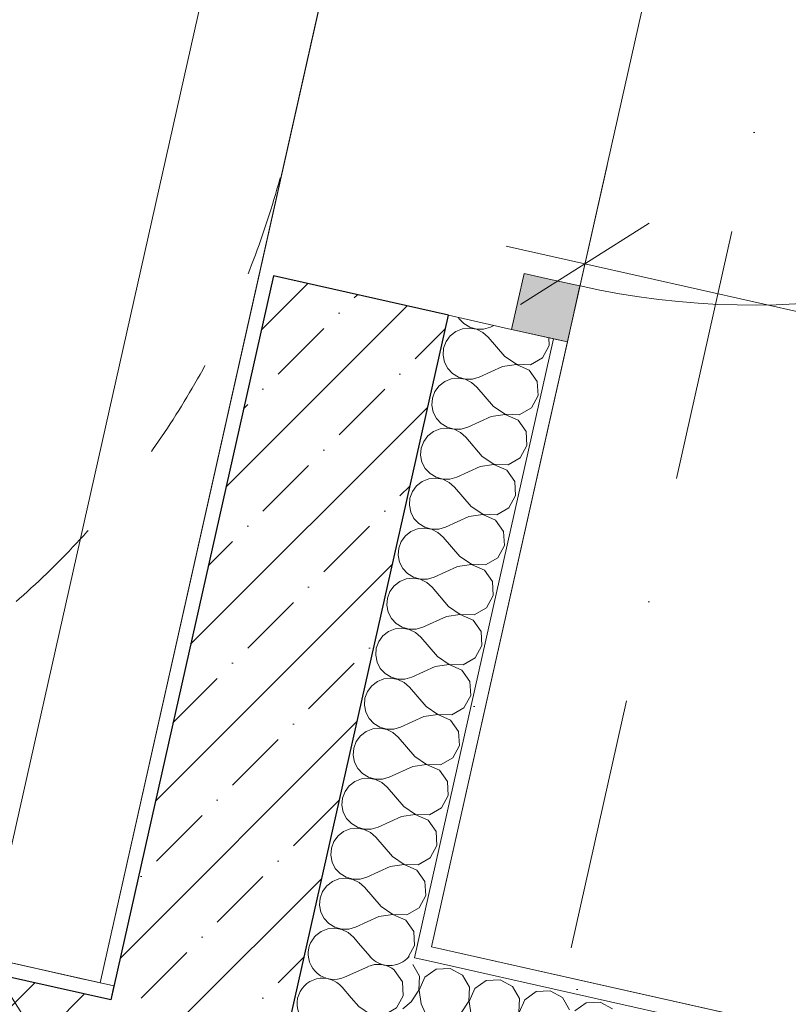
# Model space of a CAD drawing. Header units: millimetres. Extents: x -7213913 to -6985912, y 6023162 to 6205784.
# Tile 218 of 256: x -7184979 to -7183908, y 6180026 to 6181398. Entities that reach past the tile are written whole.
import ezdxf
from ezdxf.enums import TextEntityAlignment as Align

# ---------------------------------------------------------------- set-up
doc = ezdxf.new("R2010")
doc.units = ezdxf.units.MM
doc.header["$MEASUREMENT"] = 0
doc.linetypes.add('короткая штриховая', pattern=[282.222222, 141.111111, -141.111111])
doc.linetypes.add('Штрихпунктирная', pattern=[670.277762, 352.777767, -176.388884, 0, -141.111112])
for name, color, linetype in [('S - МОП.АР', 7, 'Continuous'), ('АР-вертикальная связь - Лестница.АР', 7, 'Continuous'), ('АР-Стены_внешние_.АР', 7, 'Continuous'), ('АР-Стены_внутренние_пилоны.АР', 7, 'Continuous'), ('АР-Чертеж-Оси_Осевые размеры.АР', 7, 'Continuous'), ('АР-Чертеж-Размеры.АР', 7, 'Continuous')]:
    doc.layers.add(name, color=color, linetype=linetype)
for name, color, linetype, lineweight in [('S - МОП.АР_Ном._пера__120', 7, 'Continuous', 0), ('АР-вертикальная связь - Лестница.АР_Ном._пера__1', 7, 'Continuous', 0), ('АР-Стены_внешние_.АР_Ном._пера__1', 7, 'Continuous', 0), ('АР-Стены_внутренние_пилоны.АР_Ном._пера__1', 7, 'Continuous', 15), ('АР-Чертеж-Оси_Осевые размеры.АР_Ном._пера__120', 7, 'Continuous', 0), ('АР-Чертеж-Размеры.АР_Ном._пера__1', 7, 'Continuous', 0), ('Двери Archicad_Ном._пера__120', 7, 'Continuous', 0), ('Паспорта Зон Archicad_Ном._пера__1', 7, 'Continuous', 0)]:
    doc.layers.add(name, color=color, linetype=linetype, lineweight=lineweight)
doc.styles.add('РЎР“Р•РќР•Р\xa0Р\x98Р\xa0_РЎРўР\x98Р›Р¬_1', font='txt')
doc.styles.add('РЎР“Р•РќР•Р\xa0Р\x98Р\xa0_РЎРўР\x98Р›Р¬_2', font='calibri.ttf')
doc.styles.add('РЎР“Р•РќР•Р\xa0Р\x98Р\xa0_РЎРўР\x98Р›Р¬_3', font='GOST_Common.ttf')
doc.styles.add('РЎР“Р•РќР•Р\xa0Р\x98Р\xa0_РЎРўР\x98Р›Р¬_5', font='GOTHIC.TTF')
doc.dimstyles.new('СГЕНЕРИР_СТИЛЬ__4', dxfattribs={"dimtxt": 129.999995, "dimasz": 142.5, "dimexe": 0.18, "dimexo": 300000, "dimgap": 0, "dimtad": 1, "dimdec": 0, "dimzin": 0, "dimdsep": 46, "dimtxsty": 'РЎР“Р•РќР•Р\xa0Р\x98Р\xa0_РЎРўР\x98Р›Р¬_3', "dimblk": 'ARROWHEAD_6', "dimblk1": 'ARROWHEAD_6', "dimblk2": 'ARROWHEAD_6', "dimcen": 0.09, "dimclrd": 7, "dimclre": 7, "dimclrt": 7, "dimazin": 0, "dimtfac": 1, "dimtdec": 4, "dimtmove": 0, "dimatfit": 3, "dimfxl": 1, "dimtolj": 1, "dimtzin": 0, "dimarcsym": 0})
doc.dimstyles.new('СГЕНЕРИР_СТИЛЬ__5', dxfattribs={"dimtxt": 129.999995, "dimasz": 142.5, "dimexe": 0.18, "dimexo": 300000, "dimgap": 0, "dimtad": 1, "dimdec": 0, "dimzin": 0, "dimdsep": 46, "dimtxsty": 'РЎР“Р•РќР•Р\xa0Р\x98Р\xa0_РЎРўР\x98Р›Р¬_3', "dimblk": 'ARROWHEAD_6', "dimblk1": 'ARROWHEAD_6', "dimblk2": 'ARROWHEAD_6', "dimcen": 0.09, "dimclrd": 7, "dimclre": 7, "dimclrt": 7, "dimazin": 0, "dimtfac": 1, "dimtdec": 4, "dimtmove": 2, "dimatfit": 3, "dimfxl": 1, "dimtolj": 1, "dimtzin": 0, "dimarcsym": 0})
pattern_1 = [(45, (-6566190.34, 6563027.8), (-111.369318, 111.369318), [0, -105, 0, -157.5]), (110, (-6565840.34, 6563027.8), (148.001588, 53.868173), [0, -77, 0, -133])]
pattern_2 = [(45, (-6566190.34, 6562677.8), (-84.852814, 84.852814), []), (45, (-6566232.77, 6562720.22), (-84.852814, 84.852814), [90, -30, 0, -30])]

# ---------------------------------------------------------------- blocks, each defined once
blk = doc.blocks.new('Техническая лоджия_7_36_1', base_point=(-7182611.1, 6182394.7))
at = {"layer": 'S - МОП.АР_Ном._пера__120', "color": 7, "linetype": 'Continuous', "lineweight": 0, "flags": 128}
blk.add_lwpolyline([(-7184405, 6180105.6), (-7183009.8, 6179792.2), (-7182162.2, 6179601.8), (-7182022.5, 6181164.3), (-7181738.1, 6181925.2), (-7183887.9, 6182408), (-7184041.3, 6181725.1)], close=True, dxfattribs=at)
at = {"layer": 'Паспорта Зон Archicad_Ном._пера__1', "color": 7, "lineweight": 0, "style": 'РЎР“Р•РќР•Р\xa0Р\x98Р\xa0_РЎРўР\x98Р›Р¬_1'}
blk.add_attdef('ROOM_NUMBER', text='', height=250, rotation=347.3417, dxfattribs=at).set_placement((-7182485, 6181615.1), align=Align.MIDDLE_CENTER)
at = {"layer": 'Паспорта Зон Archicad_Ном._пера__1', "color": 7, "lineweight": 0, "style": 'РЎР“Р•РќР•Р\xa0Р\x98Р\xa0_РЎРўР\x98Р›Р¬_2'}
blk.add_attdef('ROOM_AREA', text='', height=200, rotation=347.3417, dxfattribs=at).set_placement((-7182277.4, 6181117.1), align=Align.MIDDLE_RIGHT)
blk = doc.blocks.new('Лестница_2_55_1', base_point=(-7189364.8, 6182582.3))
at = {"layer": 'S - МОП.АР_Ном._пера__120', "color": 7, "linetype": 'Continuous', "lineweight": 0, "flags": 128}
blk.add_lwpolyline([(-7190309.3, 6184004), (-7190892.2, 6181408.6), (-7184867, 6180055.4), (-7184284.1, 6182650.8)], close=True, dxfattribs=at)
at = {"layer": 'Паспорта Зон Archicad_Ном._пера__1', "color": 7, "lineweight": 0, "style": 'РЎР“Р•РќР•Р\xa0Р\x98Р\xa0_РЎРўР\x98Р›Р¬_3'}
blk.add_attdef('ROOM_NUMBER', text='', height=350, rotation=347.3417, dxfattribs=at).set_placement((-7189940.9, 6183323.1), align=Align.MIDDLE_CENTER)
at = {"layer": 'Паспорта Зон Archicad_Ном._пера__1', "color": 7, "lineweight": 0, "style": 'РЎР“Р•РќР•Р\xa0Р\x98Р\xa0_РЎРўР\x98Р›Р¬_2'}
blk.add_attdef('ROOM_AREA', text='', height=200, rotation=347.3417, dxfattribs=at).set_placement((-7189695.7, 6182782.4), align=Align.MIDDLE_RIGHT)
blk = doc.blocks.new('Лестница_1_1', base_point=(-6566190.3, 6562677.8))
at = {"layer": 'АР-вертикальная связь - Лестница.АР_Ном._пера__1', "color": 7, "linetype": 'Continuous', "lineweight": 0}
for p, q in [((-7184867, 6180055.4), (-7184284.1, 6182650.8)), ((-7186037.9, 6180318.4), (-7184867, 6180055.4))]:
    blk.add_line(p, q, dxfattribs=at)
blk = doc.blocks.new('Стена_183_1', base_point=(-7186338.1, 6180237.4))
at = {"layer": 'АР-Стены_внутренние_пилоны.АР', "linetype": 'Continuous', "lineweight": 0, "true_color": 0x000000}
h = blk.add_hatch(dxfattribs=at)
h.set_pattern_fill('ШТУКАТУРКА__ГИПС_01_0001', color=18, style=0, pattern_type=2)
h.set_pattern_definition(pattern_1)
h.paths.add_polyline_path([(-7184847.7, 6180051.3), (-7186184.4, 6180351.5), (-7186188.8, 6180332), (-7184852.1, 6180031.7)])
h = blk.add_hatch(dxfattribs=at)
h.set_pattern_fill('ЖЕЛЕЗОБЕТОН__PROJECT__0001', color=18, style=0, pattern_type=2)
h.set_pattern_definition(pattern_2)
h.paths.add_polyline_path([(-7184852.1, 6180031.7), (-7186188.8, 6180332), (-7186243.6, 6180088), (-7184906.9, 6179787.8)])
at = {"layer": 'АР-Стены_внутренние_пилоны.АР_Ном._пера__1', "color": 7, "linetype": 'Continuous', "lineweight": 30}
blk.add_line((-7184852.1, 6180031.7), (-7186188.8, 6180332), dxfattribs=at)
at = {"layer": 'АР-Стены_внутренние_пилоны.АР_Ном._пера__1', "color": 7, "linetype": 'Continuous', "lineweight": 0, "flags": 128}
for points in [[(-7184847.7, 6180051.3), (-7186184.4, 6180351.5)], [(-7184847.7, 6180051.3), (-7184852.1, 6180031.7)]]:
    blk.add_lwpolyline(points, dxfattribs=at)
blk = doc.blocks.new('*X561', base_point=(-6566190.3, 6562677.8))
at = {"layer": 'АР-Стены_внешние_.АР_Ном._пера__1', "color": 7, "linetype": 'Continuous', "lineweight": 0}
for p, q in [((-7184421.9, 6180065), (-7184431.1, 6180081)), ((-7184398.5, 6180074.5), (-7184414.5, 6180063.3)), ((-7184379.1, 6180075.6), (-7184398.5, 6180074.5)), ((-7184361.9, 6180066.3), (-7184379.1, 6180075.6)), ((-7184422.6, 6180045.5), (-7184421.9, 6180065)), ((-7184414.5, 6180063.3), (-7184422.3, 6180045.4)), ((-7184352.2, 6180049.3), (-7184361.9, 6180066.3)), ((-7184328.9, 6180058.8), (-7184344.9, 6180047.7)), ((-7184309.4, 6180059.9), (-7184328.9, 6180058.8)), ((-7184292.2, 6180050.6), (-7184309.4, 6180059.9)), ((-7184433.4, 6180029.2), (-7184422.6, 6180045.5)), ((-7184422.3, 6180045.4), (-7184419.5, 6180026.1)), ((-7184352.9, 6180029.8), (-7184352.2, 6180049.3)), ((-7184344.9, 6180047.7), (-7184352.6, 6180029.7)), ((-7184282.5, 6180033.7), (-7184292.2, 6180050.6)), ((-7184259.2, 6180043.2), (-7184275.2, 6180032)), ((-7184239.7, 6180044.3), (-7184259.2, 6180043.2)), ((-7184222.5, 6180034.9), (-7184239.7, 6180044.3)), ((-7184433.4, 6180029.2), (-7184444.9, 6180019.4)), ((-7184363.7, 6180013.6), (-7184352.9, 6180029.8)), ((-7184352.6, 6180029.7), (-7184349.8, 6180010.4)), ((-7184283.2, 6180014.2), (-7184282.5, 6180033.7)), ((-7184275.2, 6180032), (-7184282.9, 6180014.1)), ((-7184212.8, 6180018), (-7184222.5, 6180034.9)), ((-7184419.5, 6180026.1), (-7184404.8, 6179993.5)), ((-7184189.5, 6180027.5), (-7184205.5, 6180016.4)), ((-7184170, 6180028.6), (-7184189.5, 6180027.5)), ((-7184152.8, 6180019.3), (-7184170, 6180028.6))]:
    blk.add_line(p, q, dxfattribs=at)
blk = doc.blocks.new('Стена_265_1', base_point=(-7184757.5, 6179882.4))
at = {"layer": 'АР-Стены_внешние_.АР', "linetype": 'Continuous', "lineweight": 0, "true_color": 0x000000}
h = blk.add_hatch(dxfattribs=at)
h.set_pattern_fill('ШТУКАТУРКА__ГИПС_01_0001', color=18, style=0, pattern_type=2)
h.set_pattern_definition(pattern_1)
h.paths.add_polyline_path([(-7184405, 6180105.6), (-7184409.4, 6180086.1), (-7183033.7, 6179777.1), (-7183029.3, 6179796.6)])
at = {"layer": 'АР-Стены_внешние_.АР_Ном._пера__1', "color": 7, "linetype": 'Continuous', "lineweight": 0}
for p in [(-7184428.9, 6180090.4), (-7183180.1, 6179809.9)]:
    blk.add_line(p, (-7184409.4, 6180086.1), dxfattribs=at)
at = {"layer": 'АР-Стены_внешние_.АР_Ном._пера__1', "color": 7, "linetype": 'Continuous', "lineweight": 0, "flags": 128}
blk.add_lwpolyline([(-7183029.3, 6179796.6), (-7184405, 6180105.6)], dxfattribs=at)
at = {"layer": 'АР-Стены_внешние_.АР', "color": 7, "lineweight": 0}
blk.add_blockref('*X561', (-6566190.3, 6562677.8), dxfattribs=at)
blk = doc.blocks.new('*X812', base_point=(-6566190.3, 6562677.8))
at = {"layer": 'АР-Стены_внешние_.АР_Ном._пера__1', "color": 7, "linetype": 'Continuous', "lineweight": 0}
for p, q in [((-7184445.5, 6180057.1), (-7184456.6, 6180072.9)), ((-7184444.5, 6180037.6), (-7184445.5, 6180057.1)), ((-7184506.5, 6180022.3), (-7184517, 6180034.7)), ((-7184453.8, 6180020.5), (-7184444.5, 6180037.6)), ((-7184506.5, 6180022.3), (-7184490.2, 6180011.5)), ((-7184470.7, 6180010.8), (-7184453.8, 6180020.5)), ((-7184509.6, 6180008.3), (-7184542.2, 6179993.7)), ((-7184490.3, 6180011.2), (-7184509.6, 6180008.3)), ((-7184472.4, 6180003.4), (-7184490.3, 6180011.2)), ((-7184490.2, 6180011.5), (-7184470.7, 6180010.8)), ((-7184461.2, 6179987.4), (-7184472.4, 6180003.4)), ((-7184590.2, 6179987.6), (-7184598, 6179981.6)), ((-7184581.1, 6179991.2), (-7184590.2, 6179987.6)), ((-7184571.3, 6179992.3), (-7184581.1, 6179991.2)), ((-7184576.6, 6179996.9), (-7184571, 6179993.5)), ((-7184561.6, 6179990.6), (-7184571.3, 6179992.3)), ((-7184571, 6179993.5), (-7184561.5, 6179990.9)), ((-7184552.7, 6179986.3), (-7184561.6, 6179990.6)), ((-7184561.5, 6179990.9), (-7184551.6, 6179990.9)), ((-7184551.6, 6179990.9), (-7184542.2, 6179993.7)), ((-7184598, 6179981.6), (-7184602.4, 6179975.7)), ((-7184545.3, 6179979.8), (-7184552.7, 6179986.3)), ((-7184527.4, 6179958.8), (-7184545.3, 6179979.8)), ((-7184460.1, 6179967.9), (-7184461.2, 6179987.4)), ((-7184469.4, 6179950.8), (-7184460.1, 6179967.9)), ((-7184475.7, 6179947.2), (-7184469.4, 6179950.8))]:
    blk.add_line(p, q, dxfattribs=at)
blk = doc.blocks.new('*X813', base_point=(-6566190.3, 6562677.8))
at = {"layer": 'АР-Стены_внешние_.АР_Ном._пера__1', "color": 7, "linetype": 'Continuous', "lineweight": 0}
for p, q in [((-7184490.8, 6180092), (-7184503.9, 6180107.3)), ((-7184494, 6180078), (-7184526.5, 6180063.4)), ((-7184517, 6180034.7), (-7184529.7, 6180049.5))]:
    blk.add_line(p, q, dxfattribs=at)
for centre, start, end in [((-7184541.2, 6180096), 134.8248, 167.3417), ((-7184541.2, 6180096), 167.3417, 294.2116), ((-7184463.7, 6180115.2), 220.4718, 319.7963), ((-7184479.3, 6180045.5), 50.3644, 114.2116), ((-7184556.8, 6180026.3), 40.4718, 167.3417), ((-7184556.8, 6180026.3), 167.3417, 235.777)]:
    blk.add_arc(centre, 35.7, start, end, dxfattribs=at)
blk = doc.blocks.new('*X814', base_point=(-6566190.3, 6562677.8))
at = {"layer": 'АР-Стены_внешние_.АР_Ном._пера__1', "color": 7, "linetype": 'Continuous', "lineweight": 0}
for p, q in [((-7184367.6, 6180982.7), (-7184367, 6180981.5)), ((-7184367, 6180981.5), (-7184360.3, 6180974.3)), ((-7184371.1, 6180963.3), (-7184378.9, 6180957.3)), ((-7184361.9, 6180966.9), (-7184371.1, 6180963.3)), ((-7184352.1, 6180968), (-7184361.9, 6180966.9)), ((-7184360.3, 6180974.3), (-7184351.9, 6180969.2)), ((-7184342.4, 6180966.3), (-7184352.1, 6180968)), ((-7184351.9, 6180969.2), (-7184342.4, 6180966.6)), ((-7184342.4, 6180966.6), (-7184332.5, 6180966.6)), ((-7184333.5, 6180962), (-7184342.4, 6180966.3)), ((-7184326.2, 6180955.5), (-7184333.5, 6180962)), ((-7184332.5, 6180966.6), (-7184323, 6180969.4)), ((-7184318.1, 6180971.6), (-7184323, 6180969.4)), ((-7184384.7, 6180949.3), (-7184388.2, 6180940.1)), ((-7184378.9, 6180957.3), (-7184384.7, 6180949.3)), ((-7184303, 6180928.3), (-7184326.2, 6180955.5)), ((-7184241, 6180943.6), (-7184241.6, 6180954.4)), ((-7184388.2, 6180940.1), (-7184389, 6180930.3)), ((-7184250.3, 6180926.5), (-7184241, 6180943.6)), ((-7184389, 6180930.3), (-7184387.1, 6180920.6)), ((-7184387.1, 6180920.6), (-7184382.6, 6180911.8)), ((-7184303, 6180928.3), (-7184286.7, 6180917.5)), ((-7184267.2, 6180916.8), (-7184250.3, 6180926.5)), ((-7184382.6, 6180911.8), (-7184375.9, 6180904.6)), ((-7184306.1, 6180914.4), (-7184338.7, 6180899.7)), ((-7184286.8, 6180917.2), (-7184306.1, 6180914.4)), ((-7184268.9, 6180909.4), (-7184286.8, 6180917.2)), ((-7184286.7, 6180917.5), (-7184267.2, 6180916.8)), ((-7184257.7, 6180893.4), (-7184268.9, 6180909.4)), ((-7184386.7, 6180893.6), (-7184394.5, 6180887.6)), ((-7184377.6, 6180897.3), (-7184386.7, 6180893.6)), ((-7184367.8, 6180898.3), (-7184377.6, 6180897.3)), ((-7184375.9, 6180904.6), (-7184367.5, 6180899.5)), ((-7184358.1, 6180896.6), (-7184367.8, 6180898.3)), ((-7184367.5, 6180899.5), (-7184358, 6180896.9)), ((-7184349.2, 6180892.3), (-7184358.1, 6180896.6)), ((-7184358, 6180896.9), (-7184348.2, 6180896.9)), ((-7184348.2, 6180896.9), (-7184338.7, 6180899.7)), ((-7184256.6, 6180874), (-7184257.7, 6180893.4)), ((-7184400.4, 6180879.6), (-7184403.8, 6180870.4)), ((-7184394.5, 6180887.6), (-7184400.4, 6180879.6)), ((-7184341.8, 6180885.8), (-7184349.2, 6180892.3)), ((-7184318.6, 6180858.6), (-7184341.8, 6180885.8)), ((-7184403.8, 6180870.4), (-7184404.7, 6180860.6)), ((-7184265.9, 6180856.8), (-7184256.6, 6180874)), ((-7184404.7, 6180860.6), (-7184402.7, 6180850.9)), ((-7184318.6, 6180858.6), (-7184302.4, 6180847.8)), ((-7184282.9, 6180847.1), (-7184265.9, 6180856.8)), ((-7184402.7, 6180850.9), (-7184398.3, 6180842.1)), ((-7184398.3, 6180842.1), (-7184391.6, 6180834.9)), ((-7184321.8, 6180844.7), (-7184354.3, 6180830)), ((-7184302.5, 6180847.5), (-7184321.8, 6180844.7)), ((-7184284.5, 6180839.8), (-7184302.5, 6180847.5)), ((-7184302.4, 6180847.8), (-7184282.9, 6180847.1)), ((-7184273.4, 6180823.7), (-7184284.5, 6180839.8)), ((-7184393.2, 6180827.6), (-7184402.4, 6180823.9)), ((-7184383.4, 6180828.6), (-7184393.2, 6180827.6)), ((-7184391.6, 6180834.9), (-7184383.2, 6180829.8)), ((-7184373.7, 6180826.9), (-7184383.4, 6180828.6)), ((-7184383.2, 6180829.8), (-7184373.7, 6180827.2)), ((-7184373.7, 6180827.2), (-7184363.8, 6180827.2)), ((-7184364.8, 6180822.6), (-7184373.7, 6180826.9)), ((-7184363.8, 6180827.2), (-7184354.3, 6180830)), ((-7184410.2, 6180817.9), (-7184416, 6180809.9)), ((-7184402.4, 6180823.9), (-7184410.2, 6180817.9)), ((-7184357.5, 6180816.1), (-7184364.8, 6180822.6)), ((-7184334.3, 6180788.9), (-7184357.5, 6180816.1)), ((-7184272.3, 6180804.3), (-7184273.4, 6180823.7)), ((-7184419.5, 6180800.7), (-7184420.3, 6180790.9)), ((-7184416, 6180809.9), (-7184419.5, 6180800.7)), ((-7184281.6, 6180787.1), (-7184272.3, 6180804.3)), ((-7184420.3, 6180790.9), (-7184418.4, 6180781.2)), ((-7184334.3, 6180788.9), (-7184318.1, 6180778.1)), ((-7184298.5, 6180777.4), (-7184281.6, 6180787.1)), ((-7184418.4, 6180781.2), (-7184413.9, 6180772.4)), ((-7184413.9, 6180772.4), (-7184407.2, 6180765.2)), ((-7184337.4, 6180775), (-7184370, 6180760.3)), ((-7184318.1, 6180777.8), (-7184337.4, 6180775)), ((-7184318.1, 6180778.1), (-7184298.5, 6180777.4)), ((-7184300.2, 6180770.1), (-7184318.1, 6180777.8)), ((-7184289, 6180754.1), (-7184300.2, 6180770.1)), ((-7184408.9, 6180757.9), (-7184418, 6180754.2)), ((-7184399.1, 6180758.9), (-7184408.9, 6180757.9)), ((-7184407.2, 6180765.2), (-7184398.8, 6180760.1)), ((-7184389.4, 6180757.2), (-7184399.1, 6180758.9)), ((-7184398.8, 6180760.1), (-7184389.3, 6180757.5)), ((-7184380.5, 6180752.9), (-7184389.4, 6180757.2)), ((-7184389.3, 6180757.5), (-7184379.5, 6180757.6)), ((-7184379.5, 6180757.6), (-7184370, 6180760.3)), ((-7184425.8, 6180748.2), (-7184431.7, 6180740.3)), ((-7184418, 6180754.2), (-7184425.8, 6180748.2)), ((-7184373.1, 6180746.4), (-7184380.5, 6180752.9)), ((-7184349.9, 6180719.2), (-7184373.1, 6180746.4)), ((-7184287.9, 6180734.6), (-7184289, 6180754.1)), ((-7184435.1, 6180731), (-7184436, 6180721.2)), ((-7184431.7, 6180740.3), (-7184435.1, 6180731)), ((-7184297.3, 6180717.4), (-7184287.9, 6180734.6)), ((-7184436, 6180721.2), (-7184434.1, 6180711.5)), ((-7184349.9, 6180719.2), (-7184333.7, 6180708.4)), ((-7184314.2, 6180707.7), (-7184297.3, 6180717.4)), ((-7184434.1, 6180711.5), (-7184429.6, 6180702.8)), ((-7184429.6, 6180702.8), (-7184422.9, 6180695.5)), ((-7184353.1, 6180705.3), (-7184385.7, 6180690.6)), ((-7184333.8, 6180708.1), (-7184353.1, 6180705.3)), ((-7184315.8, 6180700.4), (-7184333.8, 6180708.1)), ((-7184333.7, 6180708.4), (-7184314.2, 6180707.7)), ((-7184424.5, 6180688.2), (-7184433.7, 6180684.5)), ((-7184414.7, 6180689.2), (-7184424.5, 6180688.2)), ((-7184422.9, 6180695.5), (-7184414.5, 6180690.4)), ((-7184405, 6180687.5), (-7184414.7, 6180689.2)), ((-7184414.5, 6180690.4), (-7184405, 6180687.8)), ((-7184405, 6180687.8), (-7184395.1, 6180687.9)), ((-7184396.2, 6180683.2), (-7184405, 6180687.5)), ((-7184395.1, 6180687.9), (-7184385.7, 6180690.6)), ((-7184304.7, 6180684.4), (-7184315.8, 6180700.4)), ((-7184441.5, 6180678.5), (-7184447.3, 6180670.6)), ((-7184433.7, 6180684.5), (-7184441.5, 6180678.5)), ((-7184388.8, 6180676.7), (-7184396.2, 6180683.2)), ((-7184365.6, 6180649.5), (-7184388.8, 6180676.7)), ((-7184303.6, 6180664.9), (-7184304.7, 6180684.4)), ((-7184450.8, 6180661.3), (-7184451.6, 6180651.5)), ((-7184447.3, 6180670.6), (-7184450.8, 6180661.3)), ((-7184312.9, 6180647.7), (-7184303.6, 6180664.9)), ((-7184451.6, 6180651.5), (-7184449.7, 6180641.8)), ((-7184365.6, 6180649.5), (-7184349.4, 6180638.7)), ((-7184329.8, 6180638), (-7184312.9, 6180647.7)), ((-7184449.7, 6180641.8), (-7184445.2, 6180633.1)), ((-7184445.2, 6180633.1), (-7184438.5, 6180625.8)), ((-7184368.7, 6180635.6), (-7184401.3, 6180620.9)), ((-7184349.4, 6180638.4), (-7184368.7, 6180635.6)), ((-7184349.4, 6180638.7), (-7184329.8, 6180638)), ((-7184331.5, 6180630.7), (-7184349.4, 6180638.4)), ((-7184430.4, 6180619.5), (-7184440.2, 6180618.5)), ((-7184438.5, 6180625.8), (-7184430.1, 6180620.7)), ((-7184420.7, 6180617.8), (-7184430.4, 6180619.5)), ((-7184430.1, 6180620.7), (-7184420.6, 6180618.1)), ((-7184410.8, 6180618.2), (-7184401.3, 6180620.9)), ((-7184320.3, 6180614.7), (-7184331.5, 6180630.7)), ((-7184457.1, 6180608.8), (-7184463, 6180600.9)), ((-7184449.3, 6180614.8), (-7184457.1, 6180608.8)), ((-7184440.2, 6180618.5), (-7184449.3, 6180614.8)), ((-7184411.8, 6180613.5), (-7184420.7, 6180617.8)), ((-7184420.6, 6180618.1), (-7184410.8, 6180618.2)), ((-7184404.4, 6180607), (-7184411.8, 6180613.5)), ((-7184381.3, 6180579.8), (-7184404.4, 6180607)), ((-7184319.2, 6180595.2), (-7184320.3, 6180614.7)), ((-7184466.4, 6180591.6), (-7184467.3, 6180581.8)), ((-7184463, 6180600.9), (-7184466.4, 6180591.6)), ((-7184328.6, 6180578), (-7184319.2, 6180595.2)), ((-7184467.3, 6180581.8), (-7184465.4, 6180572.2)), ((-7184381.3, 6180579.8), (-7184365, 6180569)), ((-7184345.5, 6180568.3), (-7184328.6, 6180578)), ((-7184465.4, 6180572.2), (-7184460.9, 6180563.4)), ((-7184384.4, 6180565.9), (-7184417, 6180551.2)), ((-7184365.1, 6180568.7), (-7184384.4, 6180565.9)), ((-7184347.2, 6180561), (-7184365.1, 6180568.7)), ((-7184365, 6180569), (-7184345.5, 6180568.3)), ((-7184460.9, 6180563.4), (-7184454.2, 6180556.1)), ((-7184454.2, 6180556.1), (-7184445.8, 6180551)), ((-7184445.8, 6180551), (-7184436.3, 6180548.4)), ((-7184426.4, 6180548.5), (-7184417, 6180551.2)), ((-7184336, 6180545), (-7184347.2, 6180561)), ((-7184472.8, 6180539.1), (-7184478.6, 6180531.2)), ((-7184465, 6180545.1), (-7184472.8, 6180539.1)), ((-7184455.8, 6180548.8), (-7184465, 6180545.1)), ((-7184446, 6180549.8), (-7184455.8, 6180548.8)), ((-7184436.3, 6180548.1), (-7184446, 6180549.8)), ((-7184436.3, 6180548.4), (-7184426.4, 6180548.5)), ((-7184427.5, 6180543.8), (-7184436.3, 6180548.1)), ((-7184420.1, 6180537.3), (-7184427.5, 6180543.8)), ((-7184396.9, 6180510.1), (-7184420.1, 6180537.3)), ((-7184334.9, 6180525.5), (-7184336, 6180545)), ((-7184478.6, 6180531.2), (-7184482.1, 6180521.9)), ((-7184344.2, 6180508.3), (-7184334.9, 6180525.5)), ((-7184482.1, 6180521.9), (-7184482.9, 6180512.1)), ((-7184482.9, 6180512.1), (-7184481, 6180502.5)), ((-7184396.9, 6180510.1), (-7184380.7, 6180499.3)), ((-7184481, 6180502.5), (-7184476.5, 6180493.7)), ((-7184400, 6180496.2), (-7184432.6, 6180481.5)), ((-7184380.7, 6180499), (-7184400, 6180496.2)), ((-7184380.7, 6180499.3), (-7184361.2, 6180498.6)), ((-7184362.8, 6180491.3), (-7184380.7, 6180499)), ((-7184361.2, 6180498.6), (-7184344.2, 6180508.3)), ((-7184476.5, 6180493.7), (-7184469.8, 6180486.5)), ((-7184469.8, 6180486.5), (-7184461.4, 6180481.3)), ((-7184442.1, 6180478.8), (-7184432.6, 6180481.5)), ((-7184351.6, 6180475.3), (-7184362.8, 6180491.3)), ((-7184488.4, 6180469.4), (-7184494.3, 6180461.5)), ((-7184480.6, 6180475.4), (-7184488.4, 6180469.4)), ((-7184471.5, 6180479.1), (-7184480.6, 6180475.4)), ((-7184461.7, 6180480.1), (-7184471.5, 6180479.1)), ((-7184452, 6180478.4), (-7184461.7, 6180480.1)), ((-7184461.4, 6180481.3), (-7184451.9, 6180478.7)), ((-7184443.1, 6180474.2), (-7184452, 6180478.4)), ((-7184451.9, 6180478.7), (-7184442.1, 6180478.8)), ((-7184435.7, 6180467.6), (-7184443.1, 6180474.2)), ((-7184350.5, 6180455.8), (-7184351.6, 6180475.3)), ((-7184494.3, 6180461.5), (-7184497.8, 6180452.3)), ((-7184412.6, 6180440.4), (-7184435.7, 6180467.6)), ((-7184359.9, 6180438.6), (-7184350.5, 6180455.8)), ((-7184497.8, 6180452.3), (-7184498.6, 6180442.4)), ((-7184498.6, 6180442.4), (-7184496.7, 6180432.8)), ((-7184412.6, 6180440.4), (-7184396.3, 6180429.6)), ((-7184496.7, 6180432.8), (-7184492.2, 6180424)), ((-7184396.4, 6180429.3), (-7184415.7, 6180426.5)), ((-7184378.5, 6180421.6), (-7184396.4, 6180429.3)), ((-7184396.3, 6180429.6), (-7184376.8, 6180429)), ((-7184376.8, 6180429), (-7184359.9, 6180438.6)), ((-7184492.2, 6180424), (-7184485.5, 6180416.8)), ((-7184485.5, 6180416.8), (-7184477.1, 6180411.6)), ((-7184415.7, 6180426.5), (-7184448.3, 6180411.9)), ((-7184367.3, 6180405.6), (-7184378.5, 6180421.6)), ((-7184504.1, 6180399.7), (-7184509.9, 6180391.8)), ((-7184496.3, 6180405.7), (-7184504.1, 6180399.7)), ((-7184487.1, 6180409.4), (-7184496.3, 6180405.7)), ((-7184477.3, 6180410.4), (-7184487.1, 6180409.4)), ((-7184467.6, 6180408.7), (-7184477.3, 6180410.4)), ((-7184477.1, 6180411.6), (-7184467.6, 6180409)), ((-7184467.6, 6180409), (-7184457.7, 6180409.1)), ((-7184458.8, 6180404.5), (-7184467.6, 6180408.7)), ((-7184451.4, 6180397.9), (-7184458.8, 6180404.5)), ((-7184457.7, 6180409.1), (-7184448.3, 6180411.9)), ((-7184366.2, 6180386.1), (-7184367.3, 6180405.6)), ((-7184509.9, 6180391.8), (-7184513.4, 6180382.6)), ((-7184428.2, 6180370.7), (-7184451.4, 6180397.9)), ((-7184375.5, 6180369), (-7184366.2, 6180386.1)), ((-7184513.4, 6180382.6), (-7184514.2, 6180372.7)), ((-7184514.2, 6180372.7), (-7184512.3, 6180363.1)), ((-7184512.3, 6180363.1), (-7184507.8, 6180354.3)), ((-7184412, 6180359.6), (-7184431.3, 6180356.8)), ((-7184428.2, 6180370.7), (-7184412, 6180359.9)), ((-7184412, 6180359.9), (-7184392.5, 6180359.3)), ((-7184394.1, 6180351.9), (-7184412, 6180359.6)), ((-7184392.5, 6180359.3), (-7184375.5, 6180369)), ((-7184507.8, 6180354.3), (-7184501.1, 6180347.1)), ((-7184501.1, 6180347.1), (-7184492.7, 6180342)), ((-7184431.3, 6180356.8), (-7184463.9, 6180342.2)), ((-7184382.9, 6180335.9), (-7184394.1, 6180351.9)), ((-7184511.9, 6180336), (-7184519.7, 6180330)), ((-7184502.8, 6180339.7), (-7184511.9, 6180336)), ((-7184493, 6180340.7), (-7184502.8, 6180339.7)), ((-7184483.3, 6180339), (-7184493, 6180340.7)), ((-7184492.7, 6180342), (-7184483.2, 6180339.3)), ((-7184474.4, 6180334.8), (-7184483.3, 6180339)), ((-7184483.2, 6180339.3), (-7184473.4, 6180339.4)), ((-7184467, 6180328.2), (-7184474.4, 6180334.8)), ((-7184473.4, 6180339.4), (-7184463.9, 6180342.2)), ((-7184381.8, 6180316.4), (-7184382.9, 6180335.9)), ((-7184525.6, 6180322.1), (-7184529.1, 6180312.9)), ((-7184519.7, 6180330), (-7184525.6, 6180322.1)), ((-7184443.9, 6180301.1), (-7184467, 6180328.2)), ((-7184529.1, 6180312.9), (-7184529.9, 6180303.1)), ((-7184391.2, 6180299.3), (-7184381.8, 6180316.4)), ((-7184529.9, 6180303.1), (-7184528, 6180293.4)), ((-7184528, 6180293.4), (-7184523.5, 6180284.6)), ((-7184427.7, 6180290), (-7184447, 6180287.1)), ((-7184443.9, 6180301.1), (-7184427.6, 6180290.2)), ((-7184409.8, 6180282.2), (-7184427.7, 6180290)), ((-7184427.6, 6180290.2), (-7184408.1, 6180289.6)), ((-7184408.1, 6180289.6), (-7184391.2, 6180299.3)), ((-7184523.5, 6180284.6), (-7184516.8, 6180277.4)), ((-7184516.8, 6180277.4), (-7184508.4, 6180272.3)), ((-7184447, 6180287.1), (-7184479.6, 6180272.5)), ((-7184398.6, 6180266.2), (-7184409.8, 6180282.2)), ((-7184527.6, 6180266.4), (-7184535.4, 6180260.3)), ((-7184518.4, 6180270), (-7184527.6, 6180266.4)), ((-7184508.6, 6180271), (-7184518.4, 6180270)), ((-7184498.9, 6180269.4), (-7184508.6, 6180271)), ((-7184508.4, 6180272.3), (-7184498.9, 6180269.6)), ((-7184498.9, 6180269.6), (-7184489, 6180269.7)), ((-7184490.1, 6180265.1), (-7184498.9, 6180269.4)), ((-7184482.7, 6180258.5), (-7184490.1, 6180265.1)), ((-7184489, 6180269.7), (-7184479.6, 6180272.5)), ((-7184397.5, 6180246.7), (-7184398.6, 6180266.2)), ((-7184541.2, 6180252.4), (-7184544.7, 6180243.2)), ((-7184535.4, 6180260.3), (-7184541.2, 6180252.4)), ((-7184459.5, 6180231.4), (-7184482.7, 6180258.5)), ((-7184544.7, 6180243.2), (-7184545.5, 6180233.4)), ((-7184406.8, 6180229.6), (-7184397.5, 6180246.7)), ((-7184545.5, 6180233.4), (-7184543.6, 6180223.7)), ((-7184543.6, 6180223.7), (-7184539.2, 6180214.9)), ((-7184459.5, 6180231.4), (-7184443.3, 6180220.5)), ((-7184423.8, 6180219.9), (-7184406.8, 6180229.6)), ((-7184539.2, 6180214.9), (-7184532.4, 6180207.7)), ((-7184532.4, 6180207.7), (-7184524, 6180202.6)), ((-7184462.6, 6180217.4), (-7184495.2, 6180202.8)), ((-7184443.3, 6180220.3), (-7184462.6, 6180217.4)), ((-7184443.3, 6180220.5), (-7184423.8, 6180219.9)), ((-7184425.4, 6180212.5), (-7184443.3, 6180220.3)), ((-7184414.2, 6180196.5), (-7184425.4, 6180212.5)), ((-7184543.2, 6180196.7), (-7184551, 6180190.6)), ((-7184534.1, 6180200.3), (-7184543.2, 6180196.7)), ((-7184524.3, 6180201.4), (-7184534.1, 6180200.3)), ((-7184514.6, 6180199.7), (-7184524.3, 6180201.4)), ((-7184524, 6180202.6), (-7184514.5, 6180199.9)), ((-7184505.7, 6180195.4), (-7184514.6, 6180199.7)), ((-7184514.5, 6180199.9), (-7184504.7, 6180200)), ((-7184498.3, 6180188.8), (-7184505.7, 6180195.4)), ((-7184504.7, 6180200), (-7184495.2, 6180202.8)), ((-7184413.2, 6180177), (-7184414.2, 6180196.5)), ((-7184556.9, 6180182.7), (-7184560.4, 6180173.5)), ((-7184551, 6180190.6), (-7184556.9, 6180182.7)), ((-7184475.2, 6180161.7), (-7184498.3, 6180188.8)), ((-7184560.4, 6180173.5), (-7184561.2, 6180163.7)), ((-7184422.5, 6180159.9), (-7184413.2, 6180177)), ((-7184561.2, 6180163.7), (-7184559.3, 6180154)), ((-7184559.3, 6180154), (-7184554.8, 6180145.2)), ((-7184475.2, 6180161.7), (-7184458.9, 6180150.9)), ((-7184439.4, 6180150.2), (-7184422.5, 6180159.9)), ((-7184554.8, 6180145.2), (-7184548.1, 6180138)), ((-7184478.3, 6180147.7), (-7184510.9, 6180133.1)), ((-7184459, 6180150.6), (-7184478.3, 6180147.7)), ((-7184441.1, 6180142.8), (-7184459, 6180150.6)), ((-7184458.9, 6180150.9), (-7184439.4, 6180150.2)), ((-7184429.9, 6180126.8), (-7184441.1, 6180142.8)), ((-7184558.9, 6180127), (-7184566.3, 6180121.3)), ((-7184549.8, 6180130.6), (-7184558.9, 6180127)), ((-7184540, 6180131.7), (-7184549.8, 6180130.6)), ((-7184548.1, 6180138), (-7184539.7, 6180132.9)), ((-7184530.2, 6180130), (-7184540, 6180131.7)), ((-7184539.7, 6180132.9), (-7184530.2, 6180130.3)), ((-7184530.2, 6180130.3), (-7184520.3, 6180130.3)), ((-7184521.4, 6180125.7), (-7184530.2, 6180130)), ((-7184514, 6180119.1), (-7184521.4, 6180125.7)), ((-7184520.3, 6180130.3), (-7184510.9, 6180133.1)), ((-7184428.8, 6180107.3), (-7184429.9, 6180126.8)), ((-7184503.9, 6180107.3), (-7184514, 6180119.1)), ((-7184437, 6180092.2), (-7184428.8, 6180107.3))]:
    blk.add_line(p, q, dxfattribs=at)
blk = doc.blocks.new('Металлическая Дверь 23[47]_1', base_point=(-6566190.3, 6562677.8))
at = {"layer": 'Двери Archicad_Ном._пера__120', "linetype": 'Continuous', "lineweight": 0, "true_color": 0xffffff}
blk.add_hatch(color=7, dxfattribs=at).paths.add_polyline_path([(-7184276.2, 6181044.2), (-7184293.8, 6180966.1), (-7184215.7, 6180948.6), (-7184198.2, 6181026.6), (-7184237.2, 6181035.4)])
at = {"layer": 'Двери Archicad_Ном._пера__120', "color": 7, "linetype": 'Continuous', "lineweight": 0}
for p, q in [((-7184293.8, 6180966.1), (-7184276.2, 6181044.2)), ((-7184276.2, 6181044.2), (-7184237.2, 6181035.4)), ((-7184381.6, 6180985.8), (-7184625.5, 6181040.6)), ((-7184237.2, 6181035.4), (-7184198.2, 6181026.6)), ((-7184198.2, 6181026.6), (-7184215.7, 6180948.6)), ((-7184293.8, 6180966.1), (-7184381.6, 6180985.8)), ((-7184215.7, 6180948.6), (-7184293.8, 6180966.1)), ((-7184235.2, 6180953), (-7184293.8, 6180966.1)), ((-7184235.2, 6180953), (-7184293.8, 6180966.1)), ((-7184215.7, 6180948.6), (-7184235.2, 6180953)), ((-7184215.7, 6180948.6), (-7184235.2, 6180953))]:
    blk.add_line(p, q, dxfattribs=at)
blk.add_arc((-7183959.3, 6182090.2), 1090, 257.3417, 347.3417, dxfattribs=at)
blk = doc.blocks.new('Стена_379_1', base_point=(-7184111.1, 6182760.5))
at = {"layer": 'АР-Стены_внешние_.АР', "linetype": 'Continuous', "lineweight": 0, "true_color": 0x000000}
h = blk.add_hatch(dxfattribs=at)
h.set_pattern_fill('ЖЕЛЕЗОБЕТОН__PROJECT__0001', color=18, style=0, pattern_type=2)
h.set_pattern_definition(pattern_2)
h.paths.add_polyline_path([(-7184852.1, 6180031.7), (-7184608.2, 6179977), (-7184381.6, 6180985.8), (-7184625.5, 6181040.6)])
h = blk.add_hatch(dxfattribs=at)
h.set_pattern_fill('ШТУКАТУРКА__ГИПС_01_0001', color=18, style=0, pattern_type=2)
h.set_pattern_definition(pattern_1)
h.paths.add_polyline_path([(-7184235.2, 6180953), (-7184424.6, 6180110), (-7184405, 6180105.6), (-7184215.7, 6180948.6)])
h = blk.add_hatch(dxfattribs=at)
h.set_pattern_fill('ШТУКАТУРКА__ГИПС_01_0001', color=18, style=0, pattern_type=2)
h.set_pattern_definition(pattern_1)
h.paths.add_polyline_path([(-7184428.9, 6180090.4), (-7184405, 6180105.6), (-7184424.6, 6180110)])
h = blk.add_hatch(dxfattribs=at)
h.set_pattern_fill('ШТУКАТУРКА__ГИПС_01_0001', color=18, style=0, pattern_type=2)
h.set_pattern_definition(pattern_1)
h.paths.add_polyline_path([(-7184405, 6180105.6), (-7184428.9, 6180090.4), (-7184409.4, 6180086.1)])
h = blk.add_hatch(dxfattribs=at)
h.set_pattern_fill('ЖЕЛЕЗОБЕТОН__PROJECT__0001', color=18, style=0, pattern_type=2)
h.set_pattern_definition(pattern_2)
h.paths.add_polyline_path([(-7184906.9, 6179787.8), (-7184608.2, 6179977), (-7184852.1, 6180031.7)])
at = {"layer": 'АР-Стены_внешние_.АР_Ном._пера__1', "color": 7, "linetype": 'Continuous', "lineweight": 30}
for p, q in [((-7184381.6, 6180985.8), (-7184625.5, 6181040.6)), ((-7184608.2, 6179977), (-7184381.6, 6180985.8))]:
    blk.add_line(p, q, dxfattribs=at)
at = {"layer": 'АР-Стены_внешние_.АР_Ном._пера__1', "color": 7, "linetype": 'Continuous', "lineweight": 0}
for p, q in [((-7184293.8, 6180966.1), (-7184381.6, 6180985.8)), ((-7184235.2, 6180953), (-7184293.8, 6180966.1)), ((-7184428.9, 6180090.4), (-7184235.2, 6180953)), ((-7184215.7, 6180948.6), (-7184235.2, 6180953)), ((-7184428.9, 6180090.4), (-7184409.4, 6180086.1))]:
    blk.add_line(p, q, dxfattribs=at)
at = {"layer": 'АР-Стены_внешние_.АР_Ном._пера__1', "color": 7, "linetype": 'Continuous', "lineweight": 30, "flags": 128}
blk.add_lwpolyline([(-7184625.5, 6181040.6), (-7184852.1, 6180031.7)], dxfattribs=at)
at = {"layer": 'АР-Стены_внешние_.АР_Ном._пера__1', "color": 7, "linetype": 'Continuous', "lineweight": 0, "flags": 128}
blk.add_lwpolyline([(-7184405, 6180105.6), (-7184215.7, 6180948.6)], dxfattribs=at)
at = {"layer": 'АР-Стены_внешние_.АР', "color": 7, "lineweight": 0}
for name in ['*X814', '*X813', '*X812']:
    blk.add_blockref(name, (-6566190.3, 6562677.8), dxfattribs=at)
at = {"layer": 'Двери Archicad_Ном._пера__120', "color": 7, "linetype": 'Continuous', "lineweight": 0}
blk.add_blockref('Металлическая Дверь 23[47]_1', (-6566190.3, 6562677.8), dxfattribs=at)
blk = doc.blocks.new('*D924', base_point=(-6566190.3, 6562677.8))
at = {"layer": 'АР-Чертеж-Размеры.АР_Ном._пера__1', "color": 7, "linetype": 'Continuous', "lineweight": 0, "transparency": 16777216}
for p, q in [((-7184418, 6182796.1), (-7184442.6, 6182686.4)), ((-7184385.9, 6182596.8), (-7184499.4, 6182776)), ((-7184579.8, 6182717.2), (-7184305.4, 6182655.6)), ((-7184442.6, 6182686.4), (-7185025.5, 6180091)), ((-7185082.3, 6180180.7), (-7184968.8, 6180001.4)), ((-7185162.7, 6180121.9), (-7184888.3, 6180060.2)), ((-7185025.5, 6180091), (-7185050.2, 6179981.3))]:
    blk.add_line(p, q, dxfattribs=at)
at = {"layer": 'АР-Чертеж-Размеры.АР_Ном._пера__1', "color": 7, "lineweight": 0, "transparency": 16777216, "insert": (-7184737.5, 6181492.2), "char_height": 130, "attachment_point": 7, "rotation": 77.3417, "style": 'РЎР“Р•РќР•Р\xa0Р\x98Р\xa0_РЎРўР\x98Р›Р¬_3'}
blk.add_mtext('\\A1;{\\pql;\\fGOST Common|b0|i0|c204|p0;\\W1.000000;2\xa0660}', dxfattribs=at)
blk = doc.blocks.new('ARROWHEAD_6')
at = {"color": 0, "linetype": 'Continuous', "lineweight": 0}
for p, q in [((-0.5, -0.5), (0.5, 0.5)), ((0, 0), (-1, 0))]:
    blk.add_line(p, q, dxfattribs=at)
blk = doc.blocks.new('*D929', base_point=(-6566190.3, 6562677.8))
at = {"layer": 'АР-Чертеж-Размеры.АР_Ном._пера__1', "color": 7, "linetype": 'Continuous', "lineweight": 0, "transparency": 16777216}
for p, q in [((-7183319.7, 6182280.4), (-7183295.1, 6182390.2)), ((-7183263, 6182190.8), (-7183376.5, 6182370)), ((-7183182.5, 6182249.6), (-7183456.9, 6182311.3)), ((-7183836.9, 6179978), (-7183319.7, 6182280.4)), ((-7183893.6, 6180067.6), (-7183780.1, 6179888.3)), ((-7183699.7, 6179947.1), (-7183974.1, 6180008.8)), ((-7183861.5, 6179868.2), (-7183836.9, 6179978))]:
    blk.add_line(p, q, dxfattribs=at)
at = {"layer": 'АР-Чертеж-Размеры.АР_Ном._пера__1', "color": 7, "lineweight": 0, "transparency": 16777216, "insert": (-7183604.8, 6181208.9), "char_height": 130, "attachment_point": 7, "rotation": 77.3417, "style": 'РЎР“Р•РќР•Р\xa0Р\x98Р\xa0_РЎРўР\x98Р›Р¬_3'}
blk.add_mtext('\\A1;{\\pql;\\fGOST Common|b0|i0|c204|p0;\\W1.000000;2\xa0360}', dxfattribs=at)
blk = doc.blocks.new('*D1112', base_point=(-6566190.3, 6562677.8))
at = {"layer": 'АР-Чертеж-Размеры.АР_Ном._пера__1', "color": 7, "linetype": 'Continuous', "lineweight": 0, "transparency": 16777216}
for p, q in [((-7184160.4, 6181194.7), (-7184222.1, 6180920.2)), ((-7184101.6, 6181114.2), (-7184280.9, 6181000.7)), ((-7184191.3, 6181057.5), (-7184301, 6181082.1)), ((-7182150.3, 6180599.1), (-7184191.3, 6181057.5)), ((-7182119.4, 6180736.3), (-7182181.1, 6180461.8)), ((-7182239.9, 6180542.3), (-7182060.6, 6180655.8)), ((-7182040.5, 6180574.4), (-7182150.3, 6180599.1))]:
    blk.add_line(p, q, dxfattribs=at)
at = {"layer": 'АР-Чертеж-Размеры.АР_Ном._пера__1', "color": 7, "lineweight": 0, "transparency": 16777216, "insert": (-7183366.7, 6180898.9), "char_height": 130, "attachment_point": 7, "rotation": 347.3417, "style": 'РЎР“Р•РќР•Р\xa0Р\x98Р\xa0_РЎРўР\x98Р›Р¬_3'}
blk.add_mtext('\\A1;{\\pql;\\fGOST Common|b0|i0|c204|p0;\\W1.000000;2\xa0092}', dxfattribs=at)
blk = doc.blocks.new('Стандартный Маркер Сетки[200]_1', base_point=(-7179800.8, 6199738.6))
at = {"layer": 'АР-Чертеж-Оси_Осевые размеры.АР_Ном._пера__120', "color": 7, "linetype": 'Штрихпунктирная', "lineweight": 0}
blk.add_line((-7180020, 6198762.9), (-7194792, 6132990.9), dxfattribs=at)
at = {"layer": 'АР-Чертеж-Оси_Осевые размеры.АР_Ном._пера__120', "color": 7, "lineweight": 0, "style": 'РЎР“Р•РќР•Р\xa0Р\x98Р\xa0_РЎРўР\x98Р›Р¬_5'}
blk.add_attdef('AC_MarkerText_1', text='', height=350, rotation=360, dxfattribs=at).set_placement((-7195120.7, 6131716.2), align=Align.TOP_CENTER)

msp = doc.modelspace()

# ---------------------------------------------------------------- linework, layer by layer
at = {"layer": 'S - МОП.АР', "color": 254, "linetype": 'Continuous', "lineweight": 0, "true_color": 0xdadada, "flags": 128}
for points in [[(-7190309.3, 6184004), (-7190892.2, 6181408.6), (-7184867, 6180055.4), (-7184284.1, 6182650.8)], [(-7184405, 6180105.6), (-7183009.8, 6179792.2), (-7182162.2, 6179601.8), (-7182022.5, 6181164.3), (-7181738.1, 6181925.2), (-7183887.9, 6182408), (-7184041.3, 6181725.1)]]:
    msp.add_lwpolyline(points, close=True, dxfattribs=at)
at = {"layer": 'АР-вертикальная связь - Лестница.АР_Ном._пера__1', "color": 7, "linetype": 'короткая штриховая', "lineweight": 0}
msp.add_arc((-7185774.9, 6181489.2), 1200, 257.3417, 347.3418, dxfattribs=at)

# ---------------------------------------------------------------- block references
at = {"layer": 'S - МОП.АР', "color": 7, "linetype": 'Continuous', "lineweight": 0}
for name, p in [('Лестница_2_55_1', (-7189364.8, 6182582.3)), ('Техническая лоджия_7_36_1', (-7182611.1, 6182394.7))]:
    msp.add_blockref(name, p, dxfattribs=at)
at = {"layer": 'АР-вертикальная связь - Лестница.АР', "color": 7, "linetype": 'Continuous', "lineweight": 0}
msp.add_blockref('Лестница_1_1', (-6566190.3, 6562677.8), dxfattribs=at)
at = {"layer": 'АР-Стены_внешние_.АР', "color": 7, "lineweight": 0}
for name, p in [('Стена_379_1', (-7184111.1, 6182760.5)), ('Стена_265_1', (-7184757.5, 6179882.4))]:
    msp.add_blockref(name, p, dxfattribs=at)
at = {"layer": 'АР-Стены_внутренние_пилоны.АР', "color": 7, "lineweight": 0}
msp.add_blockref('Стена_183_1', (-7186338.1, 6180237.4), dxfattribs=at)
at = {"layer": 'АР-Чертеж-Оси_Осевые размеры.АР', "color": 8, "linetype": 'Continuous', "lineweight": 15}
msp.add_blockref('Стандартный Маркер Сетки[200]_1', (-7179800.8, 6199738.6), dxfattribs=at)

# ---------------------------------------------------------------- dimensions: what is measured, and where the dimension line sits
at = {"layer": 'АР-Чертеж-Размеры.АР', "color": 7, "linetype": 'Continuous', "lineweight": 0}
for base, p1, p2, angle, dimstyle, picture, middle, turn in [((-7185025.5, 6180091), (-7184706.6, 6182745.7), (-7185289.5, 6180150.3), 257.3417, 'СГЕНЕРИР_СТИЛЬ__5', '*D924', (-7184752.1, 6181724), 77.3417), ((-7184191.3, 6181057.5), (-7182024.5, 6181159), (-7183887.9, 6182408), 167.3417, 'СГЕНЕРИР_СТИЛЬ__4', '*D1112', (-7183134.9, 6180913.5), 347.3417), ((-7183319.7, 6182280.4), (-7183707.4, 6179948.9), (-7182813, 6182166.6), 77.3417, 'СГЕНЕРИР_СТИЛЬ__5', '*D929', (-7183619.3, 6181440.7), 77.3417)]:
    dim = msp.add_linear_dim(base=base, p1=p1, p2=p2, angle=angle, dimstyle=dimstyle, dxfattribs=at)
    dim.commit()
    dim.dimension.update_dxf_attribs({"geometry": picture, "text_midpoint": middle, "dimtype": 160, "text_rotation": turn})

doc.saveas('drawing.dxf')
